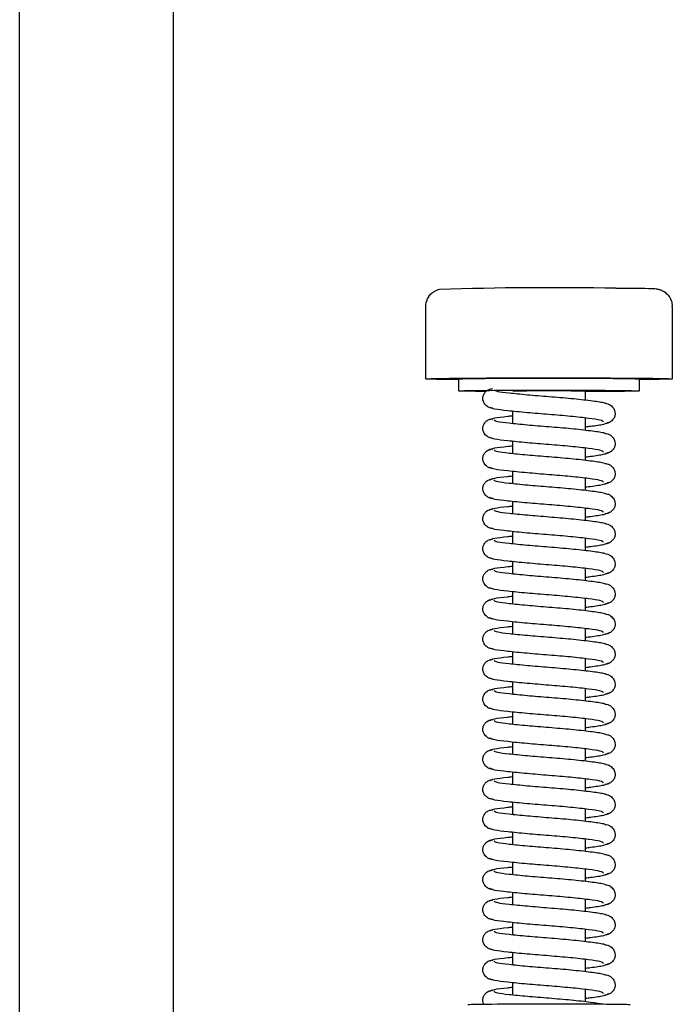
# Model space of a CAD drawing. Header units: centimetres. Extents: x 0 to 55409, y -2708 to 14680.
# Tile 159 of 215: x 50115 to 50126, y 5395 to 5411. Entities that reach past the tile are written whole.
import ezdxf

# ---------------------------------------------------------------- set-up
doc = ezdxf.new("R2010")
doc.units = ezdxf.units.CM
doc.header["$LTSCALE"] = 0.01
doc.layers.add('A-konstrukcja', color=7, linetype='Continuous')

# ---------------------------------------------------------------- blocks, each defined once
blk = doc.blocks.new('A$7E8814B27261F1')
at = {"color": 7, "linetype": 'Continuous'}
for p, q in [((4186.6, 4450), (711.34, 4450)), ((711.34, 4424.5), (4186.6, 4424.5)), ((3712.35, 4382.5), (3700.35, 4382.5)), ((3714.35, 4377), (3712.35, 4377)), ((3719.73, 4368), (3717.73, 4368)), ((3724.73, 4368), (3722.73, 4368)), ((3729.73, 4368), (3727.73, 4368)), ((3734.73, 4368), (3732.73, 4368)), ((3739.73, 4368), (3737.73, 4368)), ((3744.73, 4368), (3742.73, 4368)), ((3749.73, 4368), (3747.73, 4368)), ((3754.73, 4368), (3752.73, 4368)), ((3759.73, 4368), (3757.73, 4368)), ((3764.73, 4368), (3762.73, 4368)), ((3769.73, 4368), (3767.73, 4368)), ((3774.73, 4368), (3772.73, 4368)), ((3779.73, 4368), (3777.73, 4368)), ((3784.73, 4368), (3782.73, 4368)), ((3789.73, 4368), (3787.73, 4368)), ((3794.73, 4368), (3792.73, 4368)), ((3799.73, 4368), (3797.73, 4368)), ((3804.73, 4368), (3802.73, 4368)), ((3809.73, 4368), (3807.73, 4368)), ((3814.73, 4368), (3812.73, 4368)), ((3714.35, 4356), (3715.85, 4356)), ((3718.85, 4356), (3720.85, 4356)), ((3723.85, 4356), (3725.85, 4356)), ((3728.85, 4356), (3730.84, 4356)), ((3733.85, 4356), (3735.84, 4356)), ((3738.85, 4356), (3740.84, 4356)), ((3743.85, 4356), (3745.84, 4356)), ((3748.85, 4356), (3750.84, 4356)), ((3753.85, 4356), (3755.84, 4356)), ((3758.85, 4356), (3760.84, 4356)), ((3763.85, 4356), (3765.84, 4356)), ((3768.85, 4356), (3770.84, 4356)), ((3773.85, 4356), (3775.84, 4356)), ((3778.85, 4356), (3780.84, 4356)), ((3783.85, 4356), (3785.84, 4356)), ((3788.85, 4356), (3790.84, 4356)), ((3793.85, 4356), (3795.84, 4356)), ((3798.85, 4356), (3800.84, 4356)), ((3803.85, 4356), (3805.84, 4356)), ((3808.85, 4356), (3810.84, 4356)), ((3813.85, 4356), (3815.84, 4356)), ((3712.35, 4347), (3714.35, 4347)), ((3700.35, 4341.5), (3712.35, 4341.5))]:
    blk.add_line(p, q, dxfattribs=at)
for centre, radius, start, end in [((3700.34, 4379.53), 2.97, 89.8249, 141.9108), ((4254.99, 4361.87), 557.86, 178.1197, 181.126), ((3699.72, 4379.72), 2.33, 144.7758, 168.8937), ((3698.9, 4380.56), 1.2, 137.9956, 154.9926)]:
    blk.add_arc(centre, radius, start, end, dxfattribs=at)
for centre, major_axis, start_param, end_param in [((3712.35, 4362), (0, -20.5), 2.39162, 6.283185), ((3712.35, 4362), (0, -15), 3.141593, 6.283185), ((3714.35, 4362), (0, -15), 2.355855, 6.283185), ((3816.35, 4362), (0, -13.5), 3.141593, 6.283185), ((3714.35, 4362), (0, 6), 0, 3.141593), ((3714.35, 4362), (0, -15), 0, 1.159279), ((3712.35, 4362), (0, -20.5), 0, 0.749973)]:
    blk.add_ellipse(centre, major_axis=major_axis, ratio=0.008727, start_param=start_param, end_param=end_param, dxfattribs=at)
for points, knots in [([(3717.24, 4371.34), (3717.22, 4371.52), (3717.18, 4371.82), (3716.96, 4372.25), (3716.69, 4372.57), (3716.31, 4372.85), (3715.85, 4373), (3715.4, 4373.01), (3714.91, 4372.87), (3714.43, 4372.52), (3714.06, 4371.98), (3714, 4371.57), (3713.96, 4371.34)], [0, 0, 0, 0, 0.083347, 0.163832, 0.239536, 0.309654, 0.433413, 0.542458, 0.654363, 0.770804, 0.888002, 1, 1, 1, 1]), ([(3722.24, 4371.34), (3722.22, 4371.52), (3722.18, 4371.82), (3721.96, 4372.25), (3721.69, 4372.57), (3721.31, 4372.85), (3720.85, 4373), (3720.4, 4373.01), (3719.91, 4372.87), (3719.43, 4372.52), (3719.06, 4371.98), (3719, 4371.57), (3718.96, 4371.34)], [0, 0, 0, 0, 0.083347, 0.163832, 0.239536, 0.309654, 0.433413, 0.542458, 0.654363, 0.770804, 0.888002, 1, 1, 1, 1]), ([(3727.24, 4371.34), (3727.22, 4371.52), (3727.18, 4371.82), (3726.96, 4372.25), (3726.69, 4372.57), (3726.31, 4372.85), (3725.85, 4373), (3725.4, 4373.01), (3724.91, 4372.87), (3724.43, 4372.52), (3724.06, 4371.98), (3724, 4371.57), (3723.96, 4371.34)], [0, 0, 0, 0, 0.083347, 0.163832, 0.239536, 0.309654, 0.433413, 0.542458, 0.654363, 0.770804, 0.888002, 1, 1, 1, 1]), ([(3732.24, 4371.34), (3732.22, 4371.52), (3732.18, 4371.82), (3731.96, 4372.25), (3731.69, 4372.57), (3731.31, 4372.85), (3730.85, 4373), (3730.4, 4373.01), (3729.91, 4372.87), (3729.43, 4372.52), (3729.06, 4371.98), (3729, 4371.57), (3728.96, 4371.34)], [0, 0, 0, 0, 0.083347, 0.163832, 0.239536, 0.309654, 0.433413, 0.542458, 0.654363, 0.770804, 0.888002, 1, 1, 1, 1]), ([(3737.24, 4371.34), (3737.22, 4371.52), (3737.18, 4371.82), (3736.96, 4372.25), (3736.69, 4372.57), (3736.31, 4372.85), (3735.85, 4373), (3735.4, 4373.01), (3734.91, 4372.87), (3734.43, 4372.52), (3734.06, 4371.98), (3734, 4371.57), (3733.96, 4371.34)], [0, 0, 0, 0, 0.083347, 0.163832, 0.239536, 0.309654, 0.433413, 0.542458, 0.654363, 0.770804, 0.888002, 1, 1, 1, 1]), ([(3742.24, 4371.34), (3742.22, 4371.52), (3742.18, 4371.82), (3741.96, 4372.25), (3741.69, 4372.57), (3741.31, 4372.85), (3740.85, 4373), (3740.4, 4373.01), (3739.91, 4372.87), (3739.43, 4372.52), (3739.06, 4371.98), (3739, 4371.57), (3738.96, 4371.34)], [0, 0, 0, 0, 0.083347, 0.163832, 0.239536, 0.309654, 0.433413, 0.542458, 0.654363, 0.770804, 0.888002, 1, 1, 1, 1]), ([(3747.24, 4371.34), (3747.22, 4371.52), (3747.18, 4371.82), (3746.96, 4372.25), (3746.69, 4372.57), (3746.31, 4372.85), (3745.85, 4373), (3745.4, 4373.01), (3744.91, 4372.87), (3744.43, 4372.52), (3744.06, 4371.98), (3744, 4371.57), (3743.96, 4371.34)], [0, 0, 0, 0, 0.083347, 0.163832, 0.239536, 0.309654, 0.433413, 0.542458, 0.654363, 0.770804, 0.888002, 1, 1, 1, 1]), ([(3752.24, 4371.34), (3752.22, 4371.52), (3752.18, 4371.82), (3751.96, 4372.25), (3751.69, 4372.57), (3751.31, 4372.85), (3750.85, 4373), (3750.4, 4373.01), (3749.9, 4372.87), (3749.43, 4372.52), (3749.06, 4371.98), (3749, 4371.57), (3748.96, 4371.34)], [0, 0, 0, 0, 0.083347, 0.163832, 0.239536, 0.309654, 0.433413, 0.542458, 0.654363, 0.770804, 0.888002, 1, 1, 1, 1]), ([(3757.24, 4371.34), (3757.22, 4371.52), (3757.18, 4371.82), (3756.96, 4372.25), (3756.69, 4372.57), (3756.31, 4372.85), (3755.85, 4373), (3755.4, 4373.01), (3754.9, 4372.87), (3754.43, 4372.52), (3754.06, 4371.98), (3754, 4371.57), (3753.96, 4371.34)], [0, 0, 0, 0, 0.083347, 0.163832, 0.239536, 0.309654, 0.433413, 0.542458, 0.654363, 0.770804, 0.888002, 1, 1, 1, 1]), ([(3762.24, 4371.34), (3762.22, 4371.52), (3762.18, 4371.82), (3761.96, 4372.25), (3761.69, 4372.57), (3761.31, 4372.85), (3760.85, 4373), (3760.4, 4373.01), (3759.9, 4372.87), (3759.43, 4372.52), (3759.06, 4371.98), (3759, 4371.57), (3758.96, 4371.34)], [0, 0, 0, 0, 0.083347, 0.163832, 0.239536, 0.309654, 0.433413, 0.542458, 0.654363, 0.770804, 0.888002, 1, 1, 1, 1]), ([(3767.24, 4371.34), (3767.22, 4371.52), (3767.18, 4371.82), (3766.96, 4372.25), (3766.69, 4372.57), (3766.31, 4372.85), (3765.85, 4373), (3765.4, 4373.01), (3764.9, 4372.87), (3764.43, 4372.52), (3764.06, 4371.98), (3764, 4371.57), (3763.96, 4371.34)], [0, 0, 0, 0, 0.083347, 0.163832, 0.239536, 0.309654, 0.433413, 0.542458, 0.654363, 0.770804, 0.888002, 1, 1, 1, 1]), ([(3772.24, 4371.34), (3772.22, 4371.52), (3772.18, 4371.82), (3771.96, 4372.25), (3771.69, 4372.57), (3771.31, 4372.85), (3770.85, 4373), (3770.4, 4373.01), (3769.9, 4372.87), (3769.43, 4372.52), (3769.06, 4371.98), (3769, 4371.57), (3768.96, 4371.34)], [0, 0, 0, 0, 0.083347, 0.163832, 0.239536, 0.309654, 0.433413, 0.542458, 0.654363, 0.770804, 0.888002, 1, 1, 1, 1]), ([(3777.24, 4371.34), (3777.22, 4371.52), (3777.18, 4371.82), (3776.96, 4372.25), (3776.69, 4372.57), (3776.31, 4372.85), (3775.85, 4373), (3775.4, 4373.01), (3774.9, 4372.87), (3774.43, 4372.52), (3774.06, 4371.98), (3774, 4371.57), (3773.96, 4371.34)], [0, 0, 0, 0, 0.083347, 0.163832, 0.239536, 0.309654, 0.433413, 0.542458, 0.654363, 0.770804, 0.888002, 1, 1, 1, 1]), ([(3782.24, 4371.34), (3782.22, 4371.52), (3782.18, 4371.82), (3781.96, 4372.25), (3781.69, 4372.57), (3781.31, 4372.85), (3780.85, 4373), (3780.4, 4373.01), (3779.9, 4372.87), (3779.43, 4372.52), (3779.06, 4371.98), (3779, 4371.57), (3778.96, 4371.34)], [0, 0, 0, 0, 0.083347, 0.163832, 0.239536, 0.309654, 0.433413, 0.542458, 0.654363, 0.770804, 0.888002, 1, 1, 1, 1]), ([(3787.24, 4371.34), (3787.22, 4371.52), (3787.18, 4371.82), (3786.96, 4372.25), (3786.69, 4372.57), (3786.31, 4372.85), (3785.85, 4373), (3785.4, 4373.01), (3784.9, 4372.87), (3784.43, 4372.52), (3784.06, 4371.98), (3784, 4371.57), (3783.96, 4371.34)], [0, 0, 0, 0, 0.083347, 0.163832, 0.239536, 0.309654, 0.433413, 0.542458, 0.654363, 0.770804, 0.888002, 1, 1, 1, 1]), ([(3792.24, 4371.34), (3792.22, 4371.52), (3792.18, 4371.82), (3791.96, 4372.25), (3791.69, 4372.57), (3791.31, 4372.85), (3790.85, 4373), (3790.4, 4373.01), (3789.9, 4372.87), (3789.43, 4372.52), (3789.06, 4371.98), (3789, 4371.57), (3788.96, 4371.34)], [0, 0, 0, 0, 0.083347, 0.163832, 0.239536, 0.309654, 0.433413, 0.542458, 0.654363, 0.770804, 0.888002, 1, 1, 1, 1]), ([(3797.24, 4371.34), (3797.22, 4371.52), (3797.18, 4371.82), (3796.96, 4372.25), (3796.69, 4372.57), (3796.31, 4372.85), (3795.85, 4373), (3795.4, 4373.01), (3794.9, 4372.87), (3794.43, 4372.52), (3794.06, 4371.98), (3794, 4371.57), (3793.96, 4371.34)], [0, 0, 0, 0, 0.083347, 0.163832, 0.239536, 0.309654, 0.433413, 0.542458, 0.654363, 0.770804, 0.888002, 1, 1, 1, 1]), ([(3802.24, 4371.34), (3802.22, 4371.52), (3802.18, 4371.82), (3801.96, 4372.25), (3801.69, 4372.57), (3801.31, 4372.85), (3800.85, 4373), (3800.4, 4373.01), (3799.9, 4372.87), (3799.43, 4372.52), (3799.06, 4371.98), (3799, 4371.57), (3798.96, 4371.34)], [0, 0, 0, 0, 0.083347, 0.163832, 0.239536, 0.309654, 0.433413, 0.542458, 0.654363, 0.770804, 0.888002, 1, 1, 1, 1]), ([(3807.24, 4371.34), (3807.22, 4371.52), (3807.18, 4371.82), (3806.96, 4372.25), (3806.69, 4372.57), (3806.31, 4372.85), (3805.85, 4373), (3805.4, 4373.01), (3804.9, 4372.87), (3804.43, 4372.52), (3804.06, 4371.98), (3803.99, 4371.57), (3803.96, 4371.34)], [0, 0, 0, 0, 0.083347, 0.163832, 0.239536, 0.309654, 0.433413, 0.542458, 0.654363, 0.770804, 0.888002, 1, 1, 1, 1]), ([(3812.24, 4371.34), (3812.22, 4371.52), (3812.18, 4371.82), (3811.96, 4372.25), (3811.69, 4372.57), (3811.31, 4372.85), (3810.85, 4373), (3810.4, 4373.01), (3809.9, 4372.87), (3809.43, 4372.52), (3809.06, 4371.98), (3808.99, 4371.57), (3808.96, 4371.34)], [0, 0, 0, 0, 0.083347, 0.163832, 0.239536, 0.309654, 0.433413, 0.542458, 0.654363, 0.770804, 0.888002, 1, 1, 1, 1]), ([(3816.28, 4372.83), (3816.13, 4372.91), (3815.82, 4373), (3815.4, 4373.01), (3814.9, 4372.87), (3814.43, 4372.52), (3814.06, 4371.98), (3813.99, 4371.57), (3813.96, 4371.34)], [0.3315595, 0.3315595, 0.3315595, 0.3315595, 0.4334128, 0.5424579, 0.654363, 0.7708036, 0.8880018, 1, 1, 1, 1]), ([(3714.15, 4371.14), (3714.25, 4371.05), (3714.42, 4370.8), (3714.66, 4368.75), (3714.98, 4365.71), (3715.27, 4361.99), (3715.58, 4358.2), (3715.95, 4354.97), (3716.21, 4353.12), (3716.37, 4352.62), (3716.42, 4352.5)], [0.0018545, 0.0018545, 0.0018545, 0.0018545, 0.1218156, 0.2410193, 0.3664581, 0.489919, 0.6146396, 0.7439488, 0.8693234, 0.9192158, 0.9192158, 0.9192158, 0.9192158]), ([(3719.54, 4352.92), (3719.42, 4353.02), (3719.21, 4353.25), (3718.92, 4355.3), (3718.57, 4358.32), (3718.27, 4362.01), (3717.97, 4365.77), (3717.64, 4368.98), (3717.37, 4371.3), (3717.18, 4371.67), (3717.06, 4371.84)], [0, 0, 0, 0, 0.121791, 0.240967, 0.366377, 0.489817, 0.61453, 0.74385, 0.869259, 1, 1, 1, 1]), ([(3719.14, 4371.84), (3719.03, 4371.67), (3718.84, 4371.31), (3718.63, 4369.58), (3718.5, 4368.36), (3718.48, 4368.09)], [0, 0, 0, 0, 0.2559837, 0.5017023, 0.5678083, 0.5678083, 0.5678083, 0.5678083]), ([(3719.15, 4371.14), (3719.25, 4371.05), (3719.42, 4370.8), (3719.66, 4368.75), (3719.98, 4365.71), (3720.27, 4361.99), (3720.58, 4358.2), (3720.95, 4354.97), (3721.21, 4353.12), (3721.37, 4352.62), (3721.42, 4352.5)], [0.0018545, 0.0018545, 0.0018545, 0.0018545, 0.1218156, 0.2410193, 0.3664581, 0.489919, 0.6146396, 0.7439488, 0.8693234, 0.9192158, 0.9192158, 0.9192158, 0.9192158]), ([(3724.54, 4352.92), (3724.42, 4353.02), (3724.21, 4353.25), (3723.92, 4355.3), (3723.57, 4358.32), (3723.27, 4362.01), (3722.97, 4365.77), (3722.64, 4368.98), (3722.37, 4371.3), (3722.18, 4371.67), (3722.06, 4371.84)], [0, 0, 0, 0, 0.121791, 0.240967, 0.366377, 0.489817, 0.61453, 0.74385, 0.869259, 1, 1, 1, 1]), ([(3724.14, 4371.84), (3724.03, 4371.67), (3723.83, 4371.31), (3723.63, 4369.58), (3723.5, 4368.36), (3723.48, 4368.09)], [0, 0, 0, 0, 0.2559837, 0.5017023, 0.5678083, 0.5678083, 0.5678083, 0.5678083]), ([(3724.15, 4371.14), (3724.25, 4371.05), (3724.42, 4370.8), (3724.66, 4368.75), (3724.98, 4365.71), (3725.27, 4361.99), (3725.58, 4358.2), (3725.95, 4354.97), (3726.21, 4353.12), (3726.37, 4352.62), (3726.42, 4352.5)], [0.0018545, 0.0018545, 0.0018545, 0.0018545, 0.1218156, 0.2410193, 0.3664581, 0.489919, 0.6146396, 0.7439488, 0.8693234, 0.9192158, 0.9192158, 0.9192158, 0.9192158]), ([(3729.54, 4352.92), (3729.42, 4353.02), (3729.21, 4353.25), (3728.92, 4355.3), (3728.57, 4358.32), (3728.27, 4362.01), (3727.97, 4365.77), (3727.64, 4368.98), (3727.37, 4371.3), (3727.18, 4371.67), (3727.06, 4371.84)], [0, 0, 0, 0, 0.121791, 0.240967, 0.366377, 0.489817, 0.61453, 0.74385, 0.869259, 1, 1, 1, 1]), ([(3729.14, 4371.84), (3729.03, 4371.67), (3728.83, 4371.31), (3728.63, 4369.58), (3728.5, 4368.36), (3728.48, 4368.09)], [0, 0, 0, 0, 0.2559837, 0.5017023, 0.5678083, 0.5678083, 0.5678083, 0.5678083]), ([(3729.15, 4371.14), (3729.25, 4371.05), (3729.42, 4370.8), (3729.66, 4368.75), (3729.98, 4365.71), (3730.27, 4361.99), (3730.58, 4358.2), (3730.95, 4354.97), (3731.21, 4353.12), (3731.37, 4352.62), (3731.42, 4352.5)], [0.0018545, 0.0018545, 0.0018545, 0.0018545, 0.1218156, 0.2410193, 0.3664581, 0.489919, 0.6146396, 0.7439488, 0.8693234, 0.9192158, 0.9192158, 0.9192158, 0.9192158]), ([(3734.54, 4352.92), (3734.42, 4353.02), (3734.21, 4353.25), (3733.92, 4355.3), (3733.57, 4358.32), (3733.27, 4362.01), (3732.97, 4365.77), (3732.64, 4368.98), (3732.37, 4371.3), (3732.18, 4371.67), (3732.06, 4371.84)], [0, 0, 0, 0, 0.121791, 0.240967, 0.366377, 0.489817, 0.61453, 0.74385, 0.869259, 1, 1, 1, 1]), ([(3734.14, 4371.84), (3734.03, 4371.67), (3733.83, 4371.31), (3733.63, 4369.58), (3733.5, 4368.36), (3733.48, 4368.09)], [0, 0, 0, 0, 0.2559837, 0.5017023, 0.5678083, 0.5678083, 0.5678083, 0.5678083]), ([(3734.15, 4371.14), (3734.25, 4371.05), (3734.42, 4370.8), (3734.66, 4368.75), (3734.97, 4365.71), (3735.27, 4361.99), (3735.58, 4358.2), (3735.95, 4354.97), (3736.21, 4353.12), (3736.37, 4352.62), (3736.42, 4352.5)], [0.0018545, 0.0018545, 0.0018545, 0.0018545, 0.1218156, 0.2410193, 0.3664581, 0.489919, 0.6146396, 0.7439488, 0.8693234, 0.9192158, 0.9192158, 0.9192158, 0.9192158]), ([(3739.54, 4352.92), (3739.42, 4353.02), (3739.21, 4353.25), (3738.92, 4355.3), (3738.57, 4358.32), (3738.27, 4362.01), (3737.97, 4365.77), (3737.64, 4368.98), (3737.37, 4371.3), (3737.18, 4371.67), (3737.06, 4371.84)], [0, 0, 0, 0, 0.121791, 0.240967, 0.366377, 0.489817, 0.61453, 0.74385, 0.869259, 1, 1, 1, 1]), ([(3739.14, 4371.84), (3739.03, 4371.67), (3738.83, 4371.31), (3738.63, 4369.58), (3738.5, 4368.36), (3738.48, 4368.09)], [0, 0, 0, 0, 0.2559837, 0.5017023, 0.5678083, 0.5678083, 0.5678083, 0.5678083]), ([(3739.15, 4371.14), (3739.25, 4371.05), (3739.42, 4370.8), (3739.66, 4368.75), (3739.97, 4365.71), (3740.27, 4361.99), (3740.58, 4358.2), (3740.95, 4354.97), (3741.21, 4353.12), (3741.37, 4352.62), (3741.42, 4352.5)], [0.0018545, 0.0018545, 0.0018545, 0.0018545, 0.1218156, 0.2410193, 0.3664581, 0.489919, 0.6146396, 0.7439488, 0.8693234, 0.9192158, 0.9192158, 0.9192158, 0.9192158]), ([(3744.54, 4352.92), (3744.42, 4353.02), (3744.21, 4353.25), (3743.92, 4355.3), (3743.57, 4358.32), (3743.27, 4362.01), (3742.97, 4365.77), (3742.64, 4368.98), (3742.37, 4371.3), (3742.17, 4371.67), (3742.06, 4371.84)], [0, 0, 0, 0, 0.121791, 0.240967, 0.366377, 0.489817, 0.61453, 0.74385, 0.869259, 1, 1, 1, 1]), ([(3744.14, 4371.84), (3744.03, 4371.67), (3743.83, 4371.31), (3743.63, 4369.58), (3743.5, 4368.36), (3743.47, 4368.09)], [0, 0, 0, 0, 0.2559837, 0.5017023, 0.5678083, 0.5678083, 0.5678083, 0.5678083]), ([(3744.15, 4371.14), (3744.24, 4371.05), (3744.42, 4370.8), (3744.66, 4368.75), (3744.97, 4365.71), (3745.27, 4361.99), (3745.58, 4358.2), (3745.95, 4354.97), (3746.21, 4353.12), (3746.37, 4352.62), (3746.42, 4352.5)], [0.0018545, 0.0018545, 0.0018545, 0.0018545, 0.1218156, 0.2410193, 0.3664581, 0.489919, 0.6146396, 0.7439488, 0.8693234, 0.9192158, 0.9192158, 0.9192158, 0.9192158]), ([(3749.54, 4352.92), (3749.42, 4353.02), (3749.21, 4353.25), (3748.92, 4355.3), (3748.57, 4358.32), (3748.27, 4362.01), (3747.97, 4365.77), (3747.64, 4368.98), (3747.37, 4371.3), (3747.17, 4371.67), (3747.06, 4371.84)], [0, 0, 0, 0, 0.121791, 0.240967, 0.366377, 0.489817, 0.61453, 0.74385, 0.869259, 1, 1, 1, 1]), ([(3749.14, 4371.84), (3749.03, 4371.67), (3748.83, 4371.31), (3748.63, 4369.58), (3748.5, 4368.36), (3748.47, 4368.09)], [0, 0, 0, 0, 0.2559837, 0.5017023, 0.5678083, 0.5678083, 0.5678083, 0.5678083]), ([(3749.15, 4371.14), (3749.24, 4371.05), (3749.42, 4370.8), (3749.66, 4368.75), (3749.97, 4365.71), (3750.27, 4361.99), (3750.58, 4358.2), (3750.95, 4354.97), (3751.21, 4353.12), (3751.37, 4352.62), (3751.42, 4352.5)], [0.0018545, 0.0018545, 0.0018545, 0.0018545, 0.1218156, 0.2410193, 0.3664581, 0.489919, 0.6146396, 0.7439488, 0.8693234, 0.9192158, 0.9192158, 0.9192158, 0.9192158]), ([(3754.54, 4352.92), (3754.42, 4353.02), (3754.21, 4353.25), (3753.92, 4355.3), (3753.57, 4358.32), (3753.27, 4362.01), (3752.97, 4365.77), (3752.64, 4368.98), (3752.37, 4371.3), (3752.17, 4371.67), (3752.06, 4371.84)], [0, 0, 0, 0, 0.121791, 0.240967, 0.366377, 0.489817, 0.61453, 0.74385, 0.869259, 1, 1, 1, 1]), ([(3754.14, 4371.84), (3754.03, 4371.67), (3753.83, 4371.31), (3753.63, 4369.58), (3753.5, 4368.36), (3753.47, 4368.09)], [0, 0, 0, 0, 0.2559837, 0.5017023, 0.5678083, 0.5678083, 0.5678083, 0.5678083]), ([(3754.15, 4371.14), (3754.24, 4371.05), (3754.42, 4370.8), (3754.66, 4368.75), (3754.97, 4365.71), (3755.27, 4361.99), (3755.58, 4358.2), (3755.95, 4354.97), (3756.21, 4353.12), (3756.37, 4352.62), (3756.42, 4352.5)], [0.0018545, 0.0018545, 0.0018545, 0.0018545, 0.1218156, 0.2410193, 0.3664581, 0.489919, 0.6146396, 0.7439488, 0.8693234, 0.9192158, 0.9192158, 0.9192158, 0.9192158]), ([(3759.54, 4352.92), (3759.42, 4353.02), (3759.21, 4353.25), (3758.92, 4355.3), (3758.57, 4358.32), (3758.27, 4362.01), (3757.97, 4365.77), (3757.64, 4368.98), (3757.37, 4371.3), (3757.17, 4371.67), (3757.06, 4371.84)], [0, 0, 0, 0, 0.121791, 0.240967, 0.366377, 0.489817, 0.61453, 0.74385, 0.869259, 1, 1, 1, 1]), ([(3759.14, 4371.84), (3759.03, 4371.67), (3758.83, 4371.31), (3758.63, 4369.58), (3758.5, 4368.36), (3758.47, 4368.09)], [0, 0, 0, 0, 0.2559837, 0.5017023, 0.5678083, 0.5678083, 0.5678083, 0.5678083]), ([(3759.15, 4371.14), (3759.24, 4371.05), (3759.42, 4370.8), (3759.66, 4368.75), (3759.97, 4365.71), (3760.27, 4361.99), (3760.58, 4358.2), (3760.95, 4354.97), (3761.21, 4353.12), (3761.37, 4352.62), (3761.42, 4352.5)], [0.0018545, 0.0018545, 0.0018545, 0.0018545, 0.1218156, 0.2410193, 0.3664581, 0.489919, 0.6146396, 0.7439488, 0.8693234, 0.9192158, 0.9192158, 0.9192158, 0.9192158]), ([(3764.54, 4352.92), (3764.42, 4353.02), (3764.21, 4353.25), (3763.91, 4355.3), (3763.57, 4358.32), (3763.27, 4362.01), (3762.97, 4365.77), (3762.64, 4368.98), (3762.37, 4371.3), (3762.17, 4371.67), (3762.06, 4371.84)], [0, 0, 0, 0, 0.121791, 0.240967, 0.366377, 0.489817, 0.61453, 0.74385, 0.869259, 1, 1, 1, 1]), ([(3764.14, 4371.84), (3764.03, 4371.67), (3763.83, 4371.31), (3763.63, 4369.58), (3763.5, 4368.36), (3763.47, 4368.09)], [0, 0, 0, 0, 0.2559837, 0.5017023, 0.5678083, 0.5678083, 0.5678083, 0.5678083]), ([(3764.15, 4371.14), (3764.24, 4371.05), (3764.42, 4370.8), (3764.66, 4368.75), (3764.97, 4365.71), (3765.27, 4361.99), (3765.58, 4358.2), (3765.95, 4354.97), (3766.21, 4353.12), (3766.37, 4352.62), (3766.42, 4352.5)], [0.0018545, 0.0018545, 0.0018545, 0.0018545, 0.1218156, 0.2410193, 0.3664581, 0.489919, 0.6146396, 0.7439488, 0.8693234, 0.9192158, 0.9192158, 0.9192158, 0.9192158]), ([(3769.54, 4352.92), (3769.42, 4353.02), (3769.21, 4353.25), (3768.91, 4355.3), (3768.57, 4358.32), (3768.27, 4362.01), (3767.97, 4365.77), (3767.64, 4368.98), (3767.37, 4371.3), (3767.17, 4371.67), (3767.06, 4371.84)], [0, 0, 0, 0, 0.121791, 0.240967, 0.366377, 0.489817, 0.61453, 0.74385, 0.869259, 1, 1, 1, 1]), ([(3769.14, 4371.84), (3769.03, 4371.67), (3768.83, 4371.31), (3768.63, 4369.58), (3768.5, 4368.36), (3768.47, 4368.09)], [0, 0, 0, 0, 0.2559837, 0.5017023, 0.5678083, 0.5678083, 0.5678083, 0.5678083]), ([(3769.15, 4371.14), (3769.24, 4371.05), (3769.42, 4370.8), (3769.66, 4368.75), (3769.97, 4365.71), (3770.27, 4361.99), (3770.58, 4358.2), (3770.95, 4354.97), (3771.21, 4353.12), (3771.37, 4352.62), (3771.42, 4352.5)], [0.0018545, 0.0018545, 0.0018545, 0.0018545, 0.1218156, 0.2410193, 0.3664581, 0.489919, 0.6146396, 0.7439488, 0.8693234, 0.9192158, 0.9192158, 0.9192158, 0.9192158]), ([(3774.54, 4352.92), (3774.42, 4353.02), (3774.21, 4353.25), (3773.91, 4355.3), (3773.57, 4358.32), (3773.27, 4362.01), (3772.97, 4365.77), (3772.64, 4368.98), (3772.37, 4371.3), (3772.17, 4371.67), (3772.06, 4371.84)], [0, 0, 0, 0, 0.121791, 0.240967, 0.366377, 0.489817, 0.61453, 0.74385, 0.869259, 1, 1, 1, 1]), ([(3774.14, 4371.84), (3774.03, 4371.67), (3773.83, 4371.31), (3773.63, 4369.58), (3773.5, 4368.36), (3773.47, 4368.09)], [0, 0, 0, 0, 0.2559837, 0.5017023, 0.5678083, 0.5678083, 0.5678083, 0.5678083]), ([(3774.15, 4371.14), (3774.24, 4371.05), (3774.42, 4370.8), (3774.66, 4368.75), (3774.97, 4365.71), (3775.27, 4361.99), (3775.58, 4358.2), (3775.95, 4354.97), (3776.21, 4353.12), (3776.37, 4352.62), (3776.42, 4352.5)], [0.0018545, 0.0018545, 0.0018545, 0.0018545, 0.1218156, 0.2410193, 0.3664581, 0.489919, 0.6146396, 0.7439488, 0.8693234, 0.9192158, 0.9192158, 0.9192158, 0.9192158]), ([(3779.54, 4352.92), (3779.42, 4353.02), (3779.21, 4353.25), (3778.91, 4355.3), (3778.57, 4358.32), (3778.27, 4362.01), (3777.97, 4365.77), (3777.64, 4368.98), (3777.37, 4371.3), (3777.17, 4371.67), (3777.06, 4371.84)], [0, 0, 0, 0, 0.121791, 0.240967, 0.366377, 0.489817, 0.61453, 0.74385, 0.869259, 1, 1, 1, 1]), ([(3779.14, 4371.84), (3779.03, 4371.67), (3778.83, 4371.31), (3778.63, 4369.58), (3778.5, 4368.36), (3778.47, 4368.09)], [0, 0, 0, 0, 0.2559837, 0.5017023, 0.5678083, 0.5678083, 0.5678083, 0.5678083]), ([(3779.15, 4371.14), (3779.24, 4371.05), (3779.42, 4370.8), (3779.66, 4368.75), (3779.97, 4365.71), (3780.27, 4361.99), (3780.58, 4358.2), (3780.95, 4354.97), (3781.21, 4353.12), (3781.37, 4352.62), (3781.42, 4352.5)], [0.0018545, 0.0018545, 0.0018545, 0.0018545, 0.1218156, 0.2410193, 0.3664581, 0.489919, 0.6146396, 0.7439488, 0.8693234, 0.9192158, 0.9192158, 0.9192158, 0.9192158]), ([(3784.54, 4352.92), (3784.42, 4353.02), (3784.21, 4353.25), (3783.91, 4355.3), (3783.57, 4358.32), (3783.26, 4362.01), (3782.97, 4365.77), (3782.64, 4368.98), (3782.37, 4371.3), (3782.17, 4371.67), (3782.06, 4371.84)], [0, 0, 0, 0, 0.121791, 0.240967, 0.366377, 0.489817, 0.61453, 0.74385, 0.869259, 1, 1, 1, 1]), ([(3784.14, 4371.84), (3784.03, 4371.67), (3783.83, 4371.31), (3783.63, 4369.58), (3783.5, 4368.36), (3783.47, 4368.09)], [0, 0, 0, 0, 0.2559837, 0.5017023, 0.5678083, 0.5678083, 0.5678083, 0.5678083]), ([(3784.15, 4371.14), (3784.24, 4371.05), (3784.42, 4370.8), (3784.66, 4368.75), (3784.97, 4365.71), (3785.27, 4361.99), (3785.58, 4358.2), (3785.95, 4354.97), (3786.21, 4353.12), (3786.37, 4352.62), (3786.42, 4352.5)], [0.0018545, 0.0018545, 0.0018545, 0.0018545, 0.1218156, 0.2410193, 0.3664581, 0.489919, 0.6146396, 0.7439488, 0.8693234, 0.9192158, 0.9192158, 0.9192158, 0.9192158]), ([(3789.54, 4352.92), (3789.42, 4353.02), (3789.21, 4353.25), (3788.91, 4355.3), (3788.57, 4358.32), (3788.26, 4362.01), (3787.97, 4365.77), (3787.64, 4368.98), (3787.37, 4371.3), (3787.17, 4371.67), (3787.06, 4371.84)], [0, 0, 0, 0, 0.121791, 0.240967, 0.366377, 0.489817, 0.61453, 0.74385, 0.869259, 1, 1, 1, 1]), ([(3789.14, 4371.84), (3789.03, 4371.67), (3788.83, 4371.31), (3788.63, 4369.58), (3788.5, 4368.36), (3788.47, 4368.09)], [0, 0, 0, 0, 0.2559837, 0.5017023, 0.5678083, 0.5678083, 0.5678083, 0.5678083]), ([(3789.15, 4371.14), (3789.24, 4371.05), (3789.42, 4370.8), (3789.66, 4368.75), (3789.97, 4365.71), (3790.27, 4361.99), (3790.58, 4358.2), (3790.95, 4354.97), (3791.21, 4353.12), (3791.37, 4352.62), (3791.42, 4352.5)], [0.0018545, 0.0018545, 0.0018545, 0.0018545, 0.1218156, 0.2410193, 0.3664581, 0.489919, 0.6146396, 0.7439488, 0.8693234, 0.9192158, 0.9192158, 0.9192158, 0.9192158]), ([(3794.54, 4352.92), (3794.42, 4353.02), (3794.21, 4353.25), (3793.91, 4355.3), (3793.57, 4358.32), (3793.26, 4362.01), (3792.97, 4365.77), (3792.64, 4368.98), (3792.37, 4371.3), (3792.17, 4371.67), (3792.06, 4371.84)], [0, 0, 0, 0, 0.121791, 0.240967, 0.366377, 0.489817, 0.61453, 0.74385, 0.869259, 1, 1, 1, 1]), ([(3794.14, 4371.84), (3794.03, 4371.67), (3793.83, 4371.31), (3793.63, 4369.58), (3793.5, 4368.36), (3793.47, 4368.09)], [0, 0, 0, 0, 0.2559837, 0.5017023, 0.5678083, 0.5678083, 0.5678083, 0.5678083]), ([(3794.15, 4371.14), (3794.24, 4371.05), (3794.42, 4370.8), (3794.66, 4368.75), (3794.97, 4365.71), (3795.27, 4361.99), (3795.58, 4358.2), (3795.95, 4354.97), (3796.21, 4353.12), (3796.37, 4352.62), (3796.42, 4352.5)], [0.0018545, 0.0018545, 0.0018545, 0.0018545, 0.1218156, 0.2410193, 0.3664581, 0.489919, 0.6146396, 0.7439488, 0.8693234, 0.9192158, 0.9192158, 0.9192158, 0.9192158]), ([(3799.54, 4352.92), (3799.42, 4353.02), (3799.21, 4353.25), (3798.91, 4355.3), (3798.57, 4358.32), (3798.26, 4362.01), (3797.97, 4365.77), (3797.64, 4368.98), (3797.37, 4371.3), (3797.17, 4371.67), (3797.06, 4371.84)], [0, 0, 0, 0, 0.121791, 0.240967, 0.366377, 0.489817, 0.61453, 0.74385, 0.869259, 1, 1, 1, 1]), ([(3799.14, 4371.84), (3799.03, 4371.67), (3798.83, 4371.31), (3798.63, 4369.58), (3798.5, 4368.36), (3798.47, 4368.09)], [0, 0, 0, 0, 0.2559837, 0.5017023, 0.5678083, 0.5678083, 0.5678083, 0.5678083]), ([(3799.15, 4371.14), (3799.24, 4371.05), (3799.42, 4370.8), (3799.66, 4368.75), (3799.97, 4365.71), (3800.27, 4361.99), (3800.58, 4358.2), (3800.95, 4354.97), (3801.21, 4353.12), (3801.37, 4352.62), (3801.42, 4352.5)], [0.0018545, 0.0018545, 0.0018545, 0.0018545, 0.1218156, 0.2410193, 0.3664581, 0.489919, 0.6146396, 0.7439488, 0.8693234, 0.9192158, 0.9192158, 0.9192158, 0.9192158]), ([(3804.54, 4352.92), (3804.42, 4353.02), (3804.21, 4353.25), (3803.91, 4355.3), (3803.57, 4358.32), (3803.26, 4362.01), (3802.97, 4365.77), (3802.64, 4368.98), (3802.37, 4371.3), (3802.17, 4371.67), (3802.06, 4371.84)], [0, 0, 0, 0, 0.121791, 0.240967, 0.366377, 0.489817, 0.61453, 0.74385, 0.869259, 1, 1, 1, 1]), ([(3804.14, 4371.84), (3804.03, 4371.67), (3803.83, 4371.31), (3803.63, 4369.58), (3803.5, 4368.36), (3803.47, 4368.09)], [0, 0, 0, 0, 0.2559837, 0.5017023, 0.5678083, 0.5678083, 0.5678083, 0.5678083]), ([(3804.15, 4371.14), (3804.24, 4371.05), (3804.42, 4370.8), (3804.66, 4368.75), (3804.97, 4365.71), (3805.27, 4361.99), (3805.58, 4358.2), (3805.95, 4354.97), (3806.21, 4353.12), (3806.37, 4352.62), (3806.42, 4352.5)], [0.0018545, 0.0018545, 0.0018545, 0.0018545, 0.1218156, 0.2410193, 0.3664581, 0.489919, 0.6146396, 0.7439488, 0.8693234, 0.9192158, 0.9192158, 0.9192158, 0.9192158]), ([(3809.54, 4352.92), (3809.42, 4353.02), (3809.21, 4353.25), (3808.91, 4355.3), (3808.57, 4358.32), (3808.26, 4362.01), (3807.97, 4365.77), (3807.64, 4368.98), (3807.37, 4371.3), (3807.17, 4371.67), (3807.06, 4371.84)], [0, 0, 0, 0, 0.121791, 0.240967, 0.366377, 0.489817, 0.61453, 0.74385, 0.869259, 1, 1, 1, 1]), ([(3809.14, 4371.84), (3809.03, 4371.67), (3808.83, 4371.31), (3808.63, 4369.58), (3808.5, 4368.36), (3808.47, 4368.09)], [0, 0, 0, 0, 0.2559837, 0.5017023, 0.5678083, 0.5678083, 0.5678083, 0.5678083]), ([(3809.15, 4371.14), (3809.24, 4371.05), (3809.42, 4370.8), (3809.66, 4368.75), (3809.97, 4365.71), (3810.26, 4361.99), (3810.58, 4358.2), (3810.95, 4354.97), (3811.21, 4353.12), (3811.37, 4352.62), (3811.42, 4352.5)], [0.0018545, 0.0018545, 0.0018545, 0.0018545, 0.1218156, 0.2410193, 0.3664581, 0.489919, 0.6146396, 0.7439488, 0.8693234, 0.9192158, 0.9192158, 0.9192158, 0.9192158]), ([(3814.54, 4352.92), (3814.42, 4353.02), (3814.21, 4353.25), (3813.91, 4355.3), (3813.57, 4358.32), (3813.26, 4362.01), (3812.97, 4365.77), (3812.64, 4368.98), (3812.37, 4371.3), (3812.17, 4371.67), (3812.06, 4371.84)], [0, 0, 0, 0, 0.121791, 0.240967, 0.366377, 0.489817, 0.61453, 0.74385, 0.869259, 1, 1, 1, 1]), ([(3814.14, 4371.84), (3814.03, 4371.67), (3813.83, 4371.31), (3813.63, 4369.58), (3813.5, 4368.36), (3813.47, 4368.09)], [0, 0, 0, 0, 0.2559837, 0.5017023, 0.5678083, 0.5678083, 0.5678083, 0.5678083]), ([(3814.15, 4371.14), (3814.24, 4371.05), (3814.42, 4370.8), (3814.66, 4368.75), (3814.97, 4365.71), (3815.26, 4361.99), (3815.58, 4358.2), (3815.94, 4355.01), (3816.16, 4353.48), (3816.26, 4353.01)], [0.0018545, 0.0018545, 0.0018545, 0.0018545, 0.1218156, 0.2410193, 0.3664581, 0.489919, 0.6146396, 0.7439488, 0.8643558, 0.8643558, 0.8643558, 0.8643558]), ([(3719.55, 4352.09), (3719.69, 4352.27), (3719.93, 4352.64), (3720.18, 4354.39), (3720.33, 4355.63), (3720.36, 4355.9)], [0, 0, 0, 0, 0.2563265, 0.5021661, 0.5705083, 0.5705083, 0.5705083, 0.5705083]), ([(3724.55, 4352.09), (3724.68, 4352.27), (3724.93, 4352.64), (3725.18, 4354.39), (3725.33, 4355.63), (3725.36, 4355.9)], [0, 0, 0, 0, 0.2563265, 0.5021661, 0.5705083, 0.5705083, 0.5705083, 0.5705083]), ([(3729.55, 4352.09), (3729.68, 4352.27), (3729.93, 4352.64), (3730.18, 4354.39), (3730.33, 4355.63), (3730.36, 4355.9)], [0, 0, 0, 0, 0.2563265, 0.5021661, 0.5705083, 0.5705083, 0.5705083, 0.5705083]), ([(3734.55, 4352.09), (3734.68, 4352.27), (3734.93, 4352.64), (3735.18, 4354.39), (3735.33, 4355.63), (3735.36, 4355.9)], [0, 0, 0, 0, 0.2563265, 0.5021661, 0.5705083, 0.5705083, 0.5705083, 0.5705083]), ([(3739.55, 4352.09), (3739.68, 4352.27), (3739.93, 4352.64), (3740.18, 4354.39), (3740.33, 4355.63), (3740.36, 4355.9)], [0, 0, 0, 0, 0.2563265, 0.5021661, 0.5705083, 0.5705083, 0.5705083, 0.5705083]), ([(3744.55, 4352.09), (3744.68, 4352.27), (3744.92, 4352.64), (3745.18, 4354.39), (3745.33, 4355.63), (3745.36, 4355.9)], [0, 0, 0, 0, 0.2563265, 0.5021661, 0.5705083, 0.5705083, 0.5705083, 0.5705083]), ([(3749.55, 4352.09), (3749.68, 4352.27), (3749.92, 4352.64), (3750.17, 4354.39), (3750.33, 4355.63), (3750.36, 4355.9)], [0, 0, 0, 0, 0.2563265, 0.5021661, 0.5705083, 0.5705083, 0.5705083, 0.5705083]), ([(3754.55, 4352.09), (3754.68, 4352.27), (3754.92, 4352.64), (3755.17, 4354.39), (3755.32, 4355.63), (3755.36, 4355.9)], [0, 0, 0, 0, 0.2563265, 0.5021661, 0.5705083, 0.5705083, 0.5705083, 0.5705083]), ([(3759.55, 4352.09), (3759.68, 4352.27), (3759.92, 4352.64), (3760.17, 4354.39), (3760.32, 4355.63), (3760.36, 4355.9)], [0, 0, 0, 0, 0.2563265, 0.5021661, 0.5705083, 0.5705083, 0.5705083, 0.5705083]), ([(3764.55, 4352.09), (3764.68, 4352.27), (3764.92, 4352.64), (3765.17, 4354.39), (3765.32, 4355.63), (3765.36, 4355.9)], [0, 0, 0, 0, 0.2563265, 0.5021661, 0.5705083, 0.5705083, 0.5705083, 0.5705083]), ([(3769.55, 4352.09), (3769.68, 4352.27), (3769.92, 4352.64), (3770.17, 4354.39), (3770.32, 4355.63), (3770.36, 4355.9)], [0, 0, 0, 0, 0.2563265, 0.5021661, 0.5705083, 0.5705083, 0.5705083, 0.5705083]), ([(3774.54, 4352.09), (3774.68, 4352.27), (3774.92, 4352.64), (3775.17, 4354.39), (3775.32, 4355.63), (3775.36, 4355.9)], [0, 0, 0, 0, 0.2563265, 0.5021661, 0.5705083, 0.5705083, 0.5705083, 0.5705083]), ([(3779.54, 4352.09), (3779.68, 4352.27), (3779.92, 4352.64), (3780.17, 4354.39), (3780.32, 4355.63), (3780.36, 4355.9)], [0, 0, 0, 0, 0.2563265, 0.5021661, 0.5705083, 0.5705083, 0.5705083, 0.5705083]), ([(3784.54, 4352.09), (3784.68, 4352.27), (3784.92, 4352.64), (3785.17, 4354.39), (3785.32, 4355.63), (3785.36, 4355.9)], [0, 0, 0, 0, 0.2563265, 0.5021661, 0.5705083, 0.5705083, 0.5705083, 0.5705083]), ([(3789.54, 4352.09), (3789.68, 4352.27), (3789.92, 4352.64), (3790.17, 4354.39), (3790.32, 4355.63), (3790.36, 4355.9)], [0, 0, 0, 0, 0.2563265, 0.5021661, 0.5705083, 0.5705083, 0.5705083, 0.5705083]), ([(3794.54, 4352.09), (3794.68, 4352.27), (3794.92, 4352.64), (3795.17, 4354.39), (3795.32, 4355.63), (3795.36, 4355.9)], [0, 0, 0, 0, 0.2563265, 0.5021661, 0.5705083, 0.5705083, 0.5705083, 0.5705083]), ([(3799.54, 4352.09), (3799.68, 4352.27), (3799.92, 4352.64), (3800.17, 4354.39), (3800.32, 4355.63), (3800.36, 4355.9)], [0, 0, 0, 0, 0.2563265, 0.5021661, 0.5705083, 0.5705083, 0.5705083, 0.5705083]), ([(3804.54, 4352.09), (3804.68, 4352.27), (3804.92, 4352.64), (3805.17, 4354.39), (3805.32, 4355.63), (3805.36, 4355.9)], [0, 0, 0, 0, 0.2563265, 0.5021661, 0.5705083, 0.5705083, 0.5705083, 0.5705083]), ([(3809.54, 4352.09), (3809.68, 4352.27), (3809.92, 4352.64), (3810.17, 4354.39), (3810.32, 4355.63), (3810.36, 4355.9)], [0, 0, 0, 0, 0.2563265, 0.5021661, 0.5705083, 0.5705083, 0.5705083, 0.5705083]), ([(3814.54, 4352.09), (3814.68, 4352.27), (3814.92, 4352.64), (3815.17, 4354.39), (3815.32, 4355.63), (3815.36, 4355.9)], [0, 0, 0, 0, 0.2563265, 0.5021661, 0.5705083, 0.5705083, 0.5705083, 0.5705083]), ([(3716.4, 4352.73), (3716.42, 4352.55), (3716.47, 4352.23), (3716.69, 4351.79), (3716.98, 4351.46), (3717.37, 4351.16), (3717.85, 4351), (3718.31, 4350.99), (3718.82, 4351.14), (3719.31, 4351.5), (3719.69, 4352.06), (3719.77, 4352.49), (3719.81, 4352.73)], [0, 0, 0, 0, 0.080651, 0.159172, 0.23381, 0.303783, 0.429662, 0.542654, 0.657068, 0.774035, 0.890097, 1, 1, 1, 1]), ([(3721.4, 4352.73), (3721.42, 4352.55), (3721.47, 4352.23), (3721.69, 4351.79), (3721.98, 4351.46), (3722.37, 4351.16), (3722.85, 4351), (3723.31, 4350.99), (3723.82, 4351.14), (3724.31, 4351.5), (3724.69, 4352.06), (3724.77, 4352.49), (3724.8, 4352.73)], [0, 0, 0, 0, 0.080651, 0.159172, 0.23381, 0.303783, 0.429662, 0.542654, 0.657068, 0.774035, 0.890097, 1, 1, 1, 1]), ([(3726.4, 4352.73), (3726.42, 4352.55), (3726.47, 4352.23), (3726.69, 4351.79), (3726.98, 4351.46), (3727.37, 4351.16), (3727.85, 4351), (3728.31, 4350.99), (3728.82, 4351.14), (3729.31, 4351.5), (3729.69, 4352.06), (3729.77, 4352.49), (3729.8, 4352.73)], [0, 0, 0, 0, 0.080651, 0.159172, 0.23381, 0.303783, 0.429662, 0.542654, 0.657068, 0.774035, 0.890097, 1, 1, 1, 1]), ([(3731.4, 4352.73), (3731.42, 4352.55), (3731.47, 4352.23), (3731.69, 4351.79), (3731.98, 4351.46), (3732.37, 4351.16), (3732.85, 4351), (3733.31, 4350.99), (3733.82, 4351.14), (3734.31, 4351.5), (3734.69, 4352.06), (3734.77, 4352.49), (3734.8, 4352.73)], [0, 0, 0, 0, 0.080651, 0.159172, 0.23381, 0.303783, 0.429662, 0.542654, 0.657068, 0.774035, 0.890097, 1, 1, 1, 1]), ([(3736.4, 4352.73), (3736.42, 4352.55), (3736.47, 4352.23), (3736.69, 4351.79), (3736.98, 4351.46), (3737.37, 4351.16), (3737.85, 4351), (3738.31, 4350.99), (3738.82, 4351.14), (3739.31, 4351.5), (3739.69, 4352.06), (3739.77, 4352.49), (3739.8, 4352.73)], [0, 0, 0, 0, 0.080651, 0.159172, 0.23381, 0.303783, 0.429662, 0.542654, 0.657068, 0.774035, 0.890097, 1, 1, 1, 1]), ([(3741.4, 4352.73), (3741.42, 4352.55), (3741.47, 4352.23), (3741.69, 4351.79), (3741.98, 4351.46), (3742.37, 4351.16), (3742.85, 4351), (3743.31, 4350.99), (3743.82, 4351.14), (3744.31, 4351.5), (3744.69, 4352.06), (3744.77, 4352.49), (3744.8, 4352.73)], [0, 0, 0, 0, 0.080651, 0.159172, 0.23381, 0.303783, 0.429662, 0.542654, 0.657068, 0.774035, 0.890097, 1, 1, 1, 1]), ([(3746.4, 4352.73), (3746.42, 4352.55), (3746.47, 4352.23), (3746.69, 4351.79), (3746.98, 4351.46), (3747.37, 4351.16), (3747.85, 4351), (3748.31, 4350.99), (3748.82, 4351.14), (3749.31, 4351.5), (3749.69, 4352.06), (3749.77, 4352.49), (3749.8, 4352.73)], [0, 0, 0, 0, 0.080651, 0.159172, 0.23381, 0.303783, 0.429662, 0.542654, 0.657068, 0.774035, 0.890097, 1, 1, 1, 1]), ([(3751.4, 4352.73), (3751.42, 4352.55), (3751.47, 4352.23), (3751.69, 4351.79), (3751.98, 4351.46), (3752.37, 4351.16), (3752.85, 4351), (3753.31, 4350.99), (3753.82, 4351.14), (3754.31, 4351.5), (3754.69, 4352.06), (3754.77, 4352.49), (3754.8, 4352.73)], [0, 0, 0, 0, 0.080651, 0.159172, 0.23381, 0.303783, 0.429662, 0.542654, 0.657068, 0.774035, 0.890097, 1, 1, 1, 1]), ([(3756.4, 4352.73), (3756.42, 4352.55), (3756.47, 4352.23), (3756.69, 4351.79), (3756.98, 4351.46), (3757.37, 4351.16), (3757.85, 4351), (3758.31, 4350.99), (3758.82, 4351.14), (3759.31, 4351.5), (3759.69, 4352.06), (3759.77, 4352.49), (3759.8, 4352.73)], [0, 0, 0, 0, 0.080651, 0.159172, 0.23381, 0.303783, 0.429662, 0.542654, 0.657068, 0.774035, 0.890097, 1, 1, 1, 1]), ([(3761.4, 4352.73), (3761.42, 4352.55), (3761.47, 4352.23), (3761.69, 4351.79), (3761.98, 4351.46), (3762.37, 4351.16), (3762.85, 4351), (3763.31, 4350.99), (3763.82, 4351.14), (3764.31, 4351.5), (3764.69, 4352.06), (3764.77, 4352.49), (3764.8, 4352.73)], [0, 0, 0, 0, 0.080651, 0.159172, 0.23381, 0.303783, 0.429662, 0.542654, 0.657068, 0.774035, 0.890097, 1, 1, 1, 1]), ([(3766.4, 4352.73), (3766.42, 4352.55), (3766.47, 4352.23), (3766.69, 4351.79), (3766.98, 4351.46), (3767.37, 4351.16), (3767.85, 4351), (3768.31, 4350.99), (3768.82, 4351.14), (3769.3, 4351.5), (3769.69, 4352.06), (3769.76, 4352.49), (3769.8, 4352.73)], [0, 0, 0, 0, 0.080651, 0.159172, 0.23381, 0.303783, 0.429662, 0.542654, 0.657068, 0.774035, 0.890097, 1, 1, 1, 1]), ([(3771.4, 4352.73), (3771.42, 4352.55), (3771.47, 4352.23), (3771.69, 4351.79), (3771.97, 4351.46), (3772.37, 4351.16), (3772.85, 4351), (3773.31, 4350.99), (3773.82, 4351.14), (3774.3, 4351.5), (3774.69, 4352.06), (3774.76, 4352.49), (3774.8, 4352.73)], [0, 0, 0, 0, 0.080651, 0.159172, 0.23381, 0.303783, 0.429662, 0.542654, 0.657068, 0.774035, 0.890097, 1, 1, 1, 1]), ([(3776.4, 4352.73), (3776.42, 4352.55), (3776.47, 4352.23), (3776.69, 4351.79), (3776.97, 4351.46), (3777.37, 4351.16), (3777.85, 4351), (3778.31, 4350.99), (3778.82, 4351.14), (3779.3, 4351.5), (3779.69, 4352.06), (3779.76, 4352.49), (3779.8, 4352.73)], [0, 0, 0, 0, 0.080651, 0.159172, 0.23381, 0.303783, 0.429662, 0.542654, 0.657068, 0.774035, 0.890097, 1, 1, 1, 1]), ([(3781.4, 4352.73), (3781.42, 4352.55), (3781.47, 4352.23), (3781.69, 4351.79), (3781.97, 4351.46), (3782.37, 4351.16), (3782.85, 4351), (3783.31, 4350.99), (3783.82, 4351.14), (3784.3, 4351.5), (3784.69, 4352.06), (3784.76, 4352.49), (3784.8, 4352.73)], [0, 0, 0, 0, 0.080651, 0.159172, 0.23381, 0.303783, 0.429662, 0.542654, 0.657068, 0.774035, 0.890097, 1, 1, 1, 1]), ([(3786.4, 4352.73), (3786.42, 4352.55), (3786.47, 4352.23), (3786.69, 4351.79), (3786.97, 4351.46), (3787.37, 4351.16), (3787.85, 4351), (3788.31, 4350.99), (3788.82, 4351.14), (3789.3, 4351.5), (3789.69, 4352.06), (3789.76, 4352.49), (3789.8, 4352.73)], [0, 0, 0, 0, 0.080651, 0.159172, 0.23381, 0.303783, 0.429662, 0.542654, 0.657068, 0.774035, 0.890097, 1, 1, 1, 1]), ([(3791.4, 4352.73), (3791.42, 4352.55), (3791.47, 4352.23), (3791.69, 4351.79), (3791.97, 4351.46), (3792.37, 4351.16), (3792.85, 4351), (3793.31, 4350.99), (3793.82, 4351.14), (3794.3, 4351.5), (3794.69, 4352.06), (3794.76, 4352.49), (3794.8, 4352.73)], [0, 0, 0, 0, 0.080651, 0.159172, 0.23381, 0.303783, 0.429662, 0.542654, 0.657068, 0.774035, 0.890097, 1, 1, 1, 1]), ([(3796.4, 4352.73), (3796.42, 4352.55), (3796.47, 4352.23), (3796.69, 4351.79), (3796.97, 4351.46), (3797.37, 4351.16), (3797.85, 4351), (3798.31, 4350.99), (3798.82, 4351.14), (3799.3, 4351.5), (3799.69, 4352.06), (3799.76, 4352.49), (3799.8, 4352.73)], [0, 0, 0, 0, 0.080651, 0.159172, 0.23381, 0.303783, 0.429662, 0.542654, 0.657068, 0.774035, 0.890097, 1, 1, 1, 1]), ([(3801.4, 4352.73), (3801.42, 4352.55), (3801.47, 4352.23), (3801.69, 4351.79), (3801.97, 4351.46), (3802.37, 4351.16), (3802.85, 4351), (3803.3, 4350.99), (3803.82, 4351.14), (3804.3, 4351.5), (3804.69, 4352.06), (3804.76, 4352.49), (3804.8, 4352.73)], [0, 0, 0, 0, 0.080651, 0.159172, 0.23381, 0.303783, 0.429662, 0.542654, 0.657068, 0.774035, 0.890097, 1, 1, 1, 1]), ([(3806.4, 4352.73), (3806.42, 4352.55), (3806.47, 4352.23), (3806.69, 4351.79), (3806.97, 4351.46), (3807.37, 4351.16), (3807.84, 4351), (3808.3, 4350.99), (3808.81, 4351.14), (3809.3, 4351.5), (3809.69, 4352.06), (3809.76, 4352.49), (3809.8, 4352.73)], [0, 0, 0, 0, 0.080651, 0.159172, 0.23381, 0.303783, 0.429662, 0.542654, 0.657068, 0.774035, 0.890097, 1, 1, 1, 1]), ([(3811.4, 4352.73), (3811.42, 4352.55), (3811.47, 4352.23), (3811.69, 4351.79), (3811.97, 4351.46), (3812.37, 4351.16), (3812.84, 4351), (3813.3, 4350.99), (3813.81, 4351.14), (3814.3, 4351.5), (3814.69, 4352.06), (3814.76, 4352.49), (3814.8, 4352.73)], [0, 0, 0, 0, 0.080651, 0.159172, 0.23381, 0.303783, 0.429662, 0.542654, 0.657068, 0.774035, 0.890097, 1, 1, 1, 1]), ([(3697.24, 4350.9), (3697.25, 4349.28), (3697.28, 4346.39), (3697.32, 4344.83), (3697.35, 4344.31), (3697.39, 4344.01), (3697.47, 4343.64), (3697.66, 4343.12), (3698.09, 4342.47), (3698.81, 4341.87), (3699.65, 4341.51), (3700.16, 4341.54), (3700.36, 4341.55)], [0, 0, 0, 0, 0.321505, 0.673835, 0.742977, 0.773426, 0.793347, 0.823387, 0.863933, 0.915813, 0.971388, 1, 1, 1, 1])]:
    blk.add_open_spline(points, degree=3, knots=knots, dxfattribs=at)

msp = doc.modelspace()

# ---------------------------------------------------------------- block references
at = {"layer": 'A-konstrukcja', "xscale": -0.1, "yscale": 0.1, "zscale": 0.1, "rotation": 90.00000000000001}
msp.add_blockref('A$7E8814B27261F1', (50560.429, 5776.583), dxfattribs=at)

doc.saveas('drawing.dxf')
